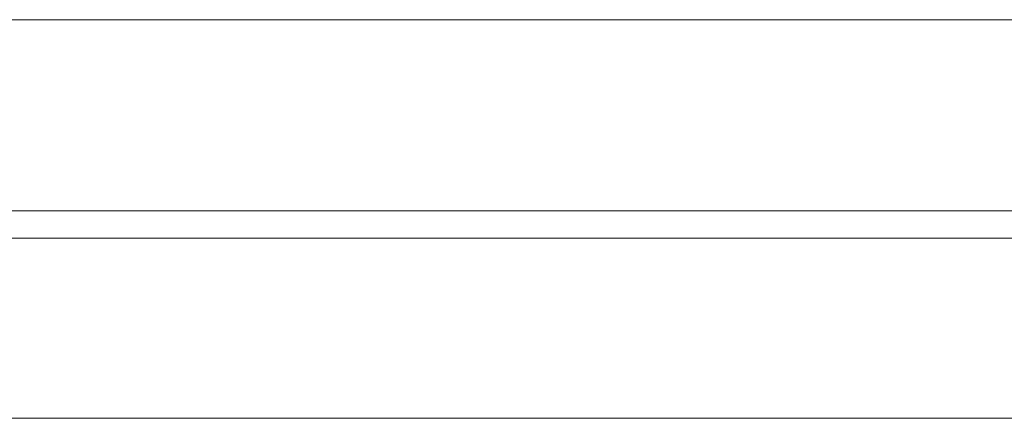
# Model space of a CAD drawing. Header units: millimetres. Extents: x -30280 to 22128, y -17757 to 4746.
# Tile 65 of 173: x -13347 to -12986, y -17084 to -16938. Entities that reach past the tile are written whole.
import ezdxf

# ---------------------------------------------------------------- set-up
doc = ezdxf.new("R2010")
doc.units = ezdxf.units.MM
doc.header["$MEASUREMENT"] = 0
doc.layers.add('Nuevo_08_E_Envans secs', color=7, linetype='Continuous')
doc.layers.add('Nuevo_Ventanas Archicad', color=7, linetype='Continuous')
doc.layers.add('Nuevo_Ventanas Archicad_Pluma_Nº__1', color=7, linetype='Continuous', lineweight=5)

# ---------------------------------------------------------------- blocks, each defined once
blk = doc.blocks.new('Ventana Escaparate 27_2')
at = {"layer": 'Nuevo_Ventanas Archicad_Pluma_Nº__1', "color": 7, "linetype": 'Continuous', "lineweight": 5}
for p, q in [((-2290.73, 66), (2290.73, 66)), ((-2290.73, 0), (2290.73, 0)), ((-2250.73, -10), (2250.73, -10)), ((-2290.73, -80), (2290.73, -80)), ((-2290.73, -80), (2290.73, -80))]:
    blk.add_line(p, q, dxfattribs=at)
blk = doc.blocks.new('Muro_63_1', base_point=(-18974.61, -17083.98))
at = {"layer": 'Nuevo_Ventanas Archicad', "color": 253, "linetype": 'Continuous', "lineweight": 5, "true_color": 0xa4a4a6, "xscale": -1, "zscale": 1000, "rotation": 180}
blk.add_blockref('Ventana Escaparate 27_2', (-15227.32, -17017.98), dxfattribs=at)

msp = doc.modelspace()

# ---------------------------------------------------------------- block references
at = {"layer": 'Nuevo_08_E_Envans secs', "color": 7, "lineweight": 20}
msp.add_blockref('Muro_63_1', (-18974.61, -17083.98), dxfattribs=at)

doc.saveas('drawing.dxf')
